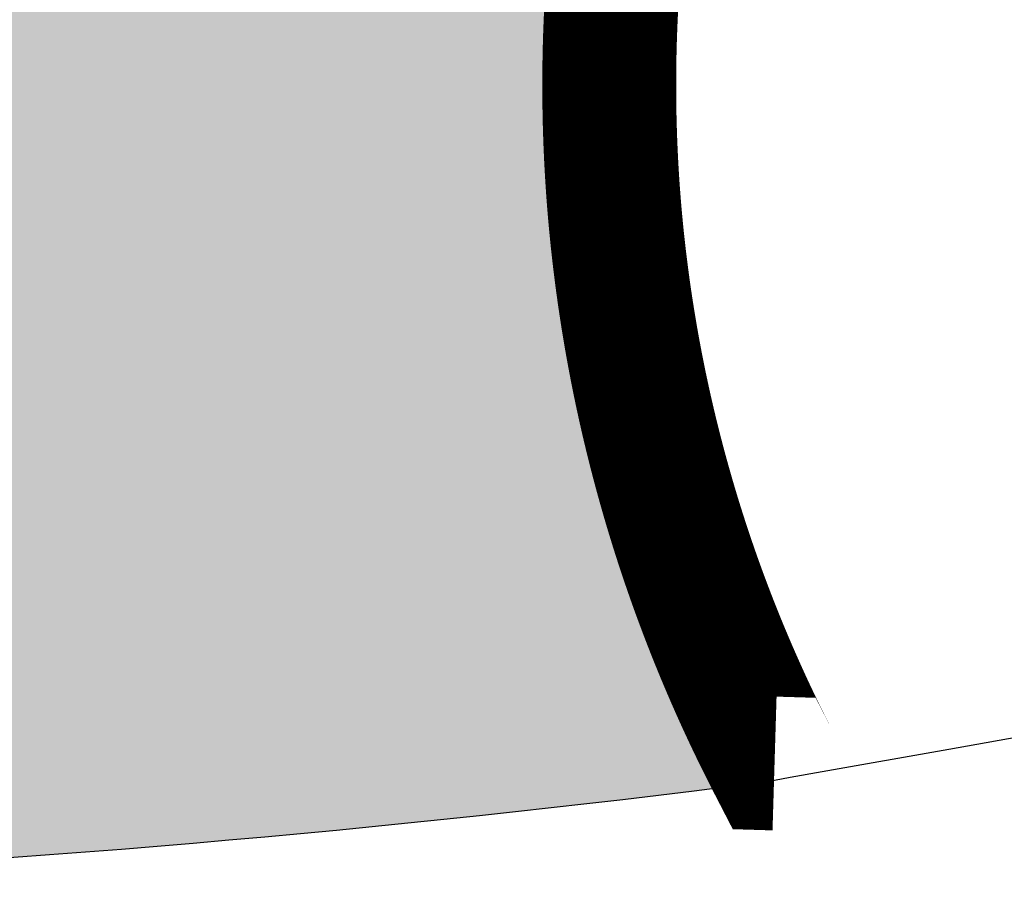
# Model space of a CAD drawing. Header units: feet. Extents: x 1609737 to 1611449, y 574802 to 575794.
# Tile 55 of 256: x 1610305.7 to 1610313.05, y 575045.89 to 575052.44. Entities that reach past the tile are written whole.
import ezdxf

# ---------------------------------------------------------------- set-up
doc = ezdxf.new("R2010")
doc.units = ezdxf.units.FT
doc.header["$MEASUREMENT"] = 0
for name, color, linetype in [('C-GROUTED-BLDR-HTCH-SINGLE', 79, 'Continuous'), ('C-THICKENED EDGE', 3, 'Continuous'), ('C-VOID FILLED RIPRAP', 23, 'Continuous')]:
    doc.layers.add(name, color=color, linetype=linetype)

msp = doc.modelspace()

# ---------------------------------------------------------------- hatches: boundary and pattern name
at = {"layer": 'C-GROUTED-BLDR-HTCH-SINGLE'}
h = msp.add_hatch(color=256, dxfattribs=at)
h.dxf.hatch_style = 1
edge = h.paths.add_edge_path()
edge.add_arc((1610316.381416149, 575074.7089830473), 23.37047450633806, 93.16217020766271, 111.87256529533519, ccw=False)
edge.add_arc((1610315.832433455, 574913.6122022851), 184.4331567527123, 85.39845757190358, 90.229945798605, ccw=False)
edge.add_line((1610330.628723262, 575097.4508791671), (1610331.589420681, 575096.0058023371))
edge.add_arc((1610329.73445033, 575094.818893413), 2.202196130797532, -34.10861566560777, 32.61328029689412, ccw=False)
edge.add_line((1610331.557815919, 575093.5839821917), (1610330.130892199, 575093.3956249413))
edge.add_line((1610330.130892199, 575093.3956249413), (1610327.538104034, 575093.0140339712))
edge.add_arc((1610353.769906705, 574938.1355374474), 157.0842326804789, 99.61297061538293, 104.3287267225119)
edge.add_arc((1610318.703709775, 575074.2705784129), 16.50820328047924, 103.3430100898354, 123.1728165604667)
edge.add_arc((1610297.059208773, 575085.9405079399), 12.79335554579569, -15.56353181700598, 9.664963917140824, ccw=False)
edge.add_arc((1610325.683688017, 575077.9680457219), 16.92063048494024, 164.4364681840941, 210.9882226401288)
edge.add_arc((1610300.754409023, 575062.9959972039), 12.15910795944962, -28.825794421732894, 30.98822264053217, ccw=False)
edge.add_arc((1610321.085541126, 575051.8069404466), 11.04757046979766, 151.174205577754, 207.3019100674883)
edge.add_arc((1610298.440657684, 575146.1925138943), 100.2767645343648, 257.7148752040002, 277.34975181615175, ccw=False)
edge.add_line((1610277.104096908, 575048.2120021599), (1610285.343801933, 575074.6300769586))
edge.add_arc((1610291.439735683, 575075.2288323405), 6.125268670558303, 141.7102701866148, 185.6097175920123, ccw=False)
edge.add_arc((1610278.479811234, 575084.8156880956), 9.99999999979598, 324.6098917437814, 343.2135960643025)
edge.add_arc((1610289.633561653, 575117.3051751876), 35.41279219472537, 265.115733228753, 267.4430163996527, ccw=False)
edge.add_arc((1610297.938967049, 575146.5980482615), 65.56182885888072, 224.5964999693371, 260.05689855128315, ccw=False)
edge.add_arc((1610198.470527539, 575061.0641788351), 65.92852349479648, 36.81035636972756, 38.7497064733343)
edge.add_line((1610249.887371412, 575102.3301257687), (1610248.788713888, 575103.6562827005))
edge.add_arc((1610246.109535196, 575101.7983129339), 3.260375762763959, 34.74072106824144, 103.0919639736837)
edge.add_arc((1610245.10869897, 575108.5883866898), 3.623948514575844, 203.5718451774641, 274.1508850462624, ccw=False)
edge.add_line((1610241.787135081, 575107.1391744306), (1610242.012565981, 575108.1134335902))
edge.add_line((1610242.012565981, 575108.1134335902), (1610236.159054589, 575109.4598738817))
edge.add_line((1610236.159054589, 575109.4598738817), (1610236.170780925, 575109.4671253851))
edge.add_line((1610236.170780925, 575109.4671253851), (1610236.172768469, 575109.4640058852))
edge.add_line((1610236.172768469, 575109.4640058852), (1610235.538605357, 575110.4593409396))
edge.add_line((1610235.538605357, 575110.4593409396), (1610233.521376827, 575113.6880918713))
edge.add_line((1610233.521376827, 575113.6880918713), (1610231.506340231, 575116.9182112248))
edge.add_line((1610231.506340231, 575116.9182112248), (1610230.883699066, 575117.916309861))
edge.add_line((1610230.883699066, 575117.916309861), (1610232.251349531, 575123.6821908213))
edge.add_arc((1610232.103873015, 575125.3243222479), 1.648740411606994, 275.1318511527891, 345.5369916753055)
edge.add_arc((1610236.268058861, 575123.8182373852), 2.791157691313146, 109.5743367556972, 156.9172025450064, ccw=False)
edge.add_arc((1610233.472801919, 575131.5478413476), 5.428406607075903, 290.0394540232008, 317.0243335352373)
edge.add_arc((1610239.42741735, 575126.6198867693), 2.332128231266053, 98.17647146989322, 148.2419603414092, ccw=False)
edge.add_arc((1610239.016144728, 575131.2499733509), 2.323028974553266, 271.9634514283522, 331.6953074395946)
edge.add_line((1610241.061428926, 575130.148485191), (1610248.536678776, 575117.1141299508))
edge.add_line((1610248.536678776, 575117.1141299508), (1610257.01672343, 575107.3576493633))
edge.add_line((1610257.01672343, 575107.3576493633), (1610269.389732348, 575099.2754526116))
edge.add_line((1610269.389732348, 575099.2754526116), (1610276.143500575, 575095.9704919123))
edge.add_line((1610276.143500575, 575095.9704919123), (1610287.83348331, 575093.0855391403))
edge.add_arc((1610292.946841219, 575123.8192557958), 31.15618347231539, 260.5538732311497, 293.5222095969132)
edge.add_arc((1610294.089428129, 575089.2385815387), 12.79335554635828, 28.03659799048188, 28.036950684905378, ccw=False)
edge.add_line((1610305.381451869, 575095.2519122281), (1610307.674898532, 575096.3971279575))

# ---------------------------------------------------------------- linework, layer by layer
msp.add_lwpolyline([(1610287.83348331, 575093.0855391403, 0.1448520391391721), (1610305.381414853, 575095.251981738, -1.538919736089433e-06), (1610305.381451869, 575095.2519122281), (1610307.674898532, 575096.3971279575, -0.08182136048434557), (1610315.092247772, 575098.043873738, -0.02108446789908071), (1610330.628723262, 575097.4508791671), (1610331.589420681, 575096.0058023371, -0.2996429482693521), (1610331.557815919, 575093.5839821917), (1610330.130892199, 575093.3956249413), (1610327.538104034, 575093.0140339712, 0.02057927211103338), (1610314.893943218, 575090.3331577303, 0.08674041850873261), (1610309.670979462, 575088.0883408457, -0.1105268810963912), (1610309.383477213, 575082.5079646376, 0.2059606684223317), (1610311.178085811, 575069.2562582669, -0.2670796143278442), (1610311.406878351, 575057.1335059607, 0.2499199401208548), (1610311.26864855, 575046.7396499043, -0.08588354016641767), (1610277.104096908, 575048.2120021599)], format="xyb", dxfattribs=at)
at = {"layer": 'C-THICKENED EDGE', "const_width": 1, "flags": 128}
msp.add_lwpolyline([(1610311.334781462, 575046.8780161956), (1610311.331831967, 575046.8781051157), (1610311.329765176, 575046.8821088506), (1610311.325635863, 575046.8901200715), (1610311.321512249, 575046.8981362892), (1610311.317394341, 575046.9061574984), (1610311.313282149, 575046.9141836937), (1610311.309175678, 575046.9222148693), (1610311.305074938, 575046.9302510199), (1610311.300979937, 575046.9382921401), (1610311.296890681, 575046.9463382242), (1610311.29280718, 575046.9543892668), (1610311.288729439, 575046.9624452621), (1610311.284657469, 575046.9705062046), (1610311.280591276, 575046.9785720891), (1610311.276530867, 575046.9866429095), (1610311.272476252, 575046.9947186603), (1610311.268427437, 575047.0027993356), (1610311.264384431, 575047.0108849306), (1610311.260347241, 575047.0189754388), (1610311.256315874, 575047.0270708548), (1610311.25229034, 575047.0351711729), (1610311.248270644, 575047.0432763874), (1610311.244256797, 575047.0513864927), (1610311.240248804, 575047.0595014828), (1610311.236246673, 575047.067621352), (1610311.232250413, 575047.0757460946), (1610311.228260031, 575047.0838757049), (1610311.224275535, 575047.0920101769), (1610311.220296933, 575047.100149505), (1610311.216324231, 575047.1082936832), (1610311.212357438, 575047.1164427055), (1610311.208396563, 575047.1245965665), (1610311.204441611, 575047.13275526), (1610311.200492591, 575047.1409187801), (1610311.196549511, 575047.149087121), (1610311.192612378, 575047.1572602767), (1610311.1886812, 575047.1654382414), (1610311.184755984, 575047.1736210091), (1610311.180836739, 575047.1818085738), (1610311.176923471, 575047.1900009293), (1610311.173016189, 575047.1981980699), (1610311.169114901, 575047.2063999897), (1610311.165219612, 575047.2146066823), (1610311.161330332, 575047.2228181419), (1610311.157447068, 575047.2310343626), (1610311.153569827, 575047.2392553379), (1610311.149698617, 575047.2474810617), (1610311.145833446, 575047.2557115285), (1610311.141974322, 575047.2639467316), (1610311.138121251, 575047.2721866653), (1610311.134274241, 575047.280431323), (1610311.1304333, 575047.288680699), (1610311.126598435, 575047.2969347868), (1610311.122769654, 575047.3051935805), (1610311.118946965, 575047.3134570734), (1610311.115130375, 575047.32172526), (1610311.111319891, 575047.3299981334), (1610311.107515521, 575047.3382756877), (1610311.103717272, 575047.3465579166), (1610311.099925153, 575047.3548448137), (1610311.09613917, 575047.3631363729), (1610311.092359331, 575047.3714325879), (1610311.088585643, 575047.379733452), (1610311.084818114, 575047.3880389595), (1610311.081056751, 575047.3963491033), (1610311.077301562, 575047.4046638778), (1610311.073552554, 575047.4129832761), (1610311.069809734, 575047.4213072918), (1610311.066073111, 575047.4296359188), (1610311.062342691, 575047.4379691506), (1610311.058618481, 575047.4463069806), (1610311.05490049, 575047.4546494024), (1610311.051188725, 575047.4629964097), (1610311.047483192, 575047.4713479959), (1610311.0437839, 575047.4797041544), (1610311.040090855, 575047.488064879), (1610311.036404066, 575047.4964301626), (1610311.032723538, 575047.5047999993), (1610311.029049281, 575047.5131743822), (1610311.0253813, 575047.5215533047), (1610311.021719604, 575047.5299367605), (1610311.0180642, 575047.5383247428), (1610311.014415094, 575047.5467172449), (1610311.010772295, 575047.5551142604), (1610311.007135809, 575047.5635157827), (1610311.003505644, 575047.5719218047), (1610310.999881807, 575047.5803323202), (1610310.996264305, 575047.5887473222), (1610310.992653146, 575047.5971668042), (1610310.989048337, 575047.6055907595), (1610310.985449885, 575047.6140191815), (1610310.981857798, 575047.6224520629), (1610310.978272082, 575047.6308893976), (1610310.974692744, 575047.6393311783), (1610310.971119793, 575047.6477773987), (1610310.967553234, 575047.6562280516), (1610310.963993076, 575047.6646831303), (1610310.960439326, 575047.6731426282), (1610310.95689199, 575047.681606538), (1610310.953351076, 575047.6900748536), (1610310.949816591, 575047.6985475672), (1610310.946288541, 575047.7070246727), (1610310.942766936, 575047.7155061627), (1610310.93925178, 575047.7239920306), (1610310.935743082, 575047.732482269), (1610310.932240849, 575047.7409768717), (1610310.928745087, 575047.7494758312), (1610310.925255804, 575047.7579791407), (1610310.921773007, 575047.7664867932), (1610310.918296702, 575047.7749987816), (1610310.914826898, 575047.7835150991), (1610310.911363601, 575047.7920357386), (1610310.907906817, 575047.8005606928), (1610310.904456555, 575047.809089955), (1610310.90101282, 575047.8176235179), (1610310.897575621, 575047.8261613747), (1610310.894144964, 575047.834703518), (1610310.890720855, 575047.8432499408), (1610310.887303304, 575047.8518006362), (1610310.883892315, 575047.8603555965), (1610310.880487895, 575047.8689148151), (1610310.877090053, 575047.8774782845), (1610310.873698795, 575047.8860459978), (1610310.870314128, 575047.8946179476), (1610310.866936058, 575047.9031941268), (1610310.863564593, 575047.9117745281), (1610310.860199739, 575047.9203591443), (1610310.856841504, 575047.9289479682), (1610310.853489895, 575047.9375409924), (1610310.850144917, 575047.9461382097), (1610310.846806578, 575047.9547396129), (1610310.843474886, 575047.9633451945), (1610310.840149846, 575047.9719549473), (1610310.836831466, 575047.980568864), (1610310.833519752, 575047.9891869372), (1610310.830214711, 575047.9978091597), (1610310.826916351, 575048.0064355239), (1610310.823624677, 575048.0150660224), (1610310.820339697, 575048.0237006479), (1610310.817061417, 575048.0323393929), (1610310.813789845, 575048.0409822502), (1610310.810524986, 575048.0496292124), (1610310.807266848, 575048.0582802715), (1610310.804015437, 575048.0669354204), (1610310.800770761, 575048.0755946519), (1610310.797532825, 575048.084257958), (1610310.794301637, 575048.0929253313), (1610310.791077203, 575048.1015967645), (1610310.78785953, 575048.1102722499), (1610310.784648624, 575048.11895178), (1610310.781444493, 575048.1276353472), (1610310.778247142, 575048.136322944), (1610310.775056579, 575048.1450145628), (1610310.771872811, 575048.1537101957), (1610310.768695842, 575048.1624098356), (1610310.765525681, 575048.1711134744), (1610310.762362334, 575048.1798211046), (1610310.759205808, 575048.1885327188), (1610310.756056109, 575048.1972483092), (1610310.752913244, 575048.2059678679), (1610310.749777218, 575048.2146913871), (1610310.746648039, 575048.2234188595), (1610310.743525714, 575048.2321502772), (1610310.740410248, 575048.2408856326), (1610310.737301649, 575048.2496249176), (1610310.734199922, 575048.2583681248), (1610310.731105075, 575048.2671152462), (1610310.728017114, 575048.275866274), (1610310.724936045, 575048.2846212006), (1610310.721861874, 575048.2933800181), (1610310.718794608, 575048.3021427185), (1610310.715734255, 575048.310909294), (1610310.712680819, 575048.319679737), (1610310.709634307, 575048.3284540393), (1610310.706594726, 575048.3372321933), (1610310.703562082, 575048.3460141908), (1610310.700536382, 575048.3548000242), (1610310.697517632, 575048.3635896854), (1610310.694505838, 575048.3723831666), (1610310.691501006, 575048.3811804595), (1610310.688503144, 575048.3899815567), (1610310.685512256, 575048.3987864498), (1610310.68252835, 575048.4075951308), (1610310.679551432, 575048.416407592), (1610310.676581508, 575048.4252238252), (1610310.673618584, 575048.4340438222), (1610310.670662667, 575048.4428675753), (1610310.667713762, 575048.4516950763), (1610310.664771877, 575048.460526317), (1610310.661837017, 575048.4693612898), (1610310.658909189, 575048.4781999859), (1610310.655988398, 575048.4870423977), (1610310.653074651, 575048.4958885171), (1610310.650167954, 575048.5047383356), (1610310.647268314, 575048.5135918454), (1610310.644375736, 575048.5224490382), (1610310.641490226, 575048.5313099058), (1610310.638611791, 575048.5401744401), (1610310.635740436, 575048.5490426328), (1610310.632876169, 575048.557914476), (1610310.630018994, 575048.5667899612), (1610310.627168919, 575048.5756690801), (1610310.624325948, 575048.5845518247), (1610310.621490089, 575048.5934381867), (1610310.618661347, 575048.6023281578), (1610310.615839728, 575048.6112217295), (1610310.613025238, 575048.6201188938), (1610310.610217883, 575048.6290196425), (1610310.60741767, 575048.6379239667), (1610310.604624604, 575048.6468318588), (1610310.601838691, 575048.65574331), (1610310.599059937, 575048.664658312), (1610310.596288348, 575048.6735768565), (1610310.593523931, 575048.6824989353), (1610310.590766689, 575048.6914245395), (1610310.588016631, 575048.7003536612), (1610310.585273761, 575048.7092862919), (1610310.582538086, 575048.7182224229), (1610310.579809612, 575048.7271620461), (1610310.577088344, 575048.7361051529), (1610310.574374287, 575048.7450517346), (1610310.571667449, 575048.7540017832), (1610310.568967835, 575048.7629552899), (1610310.566275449, 575048.7719122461), (1610310.5635903, 575048.7808726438), (1610310.560912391, 575048.7898364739), (1610310.55824173, 575048.7988037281), (1610310.555578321, 575048.8077743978), (1610310.55292217, 575048.8167484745), (1610310.550273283, 575048.8257259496), (1610310.547631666, 575048.8347068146), (1610310.544997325, 575048.843691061), (1610310.542370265, 575048.8526786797), (1610310.539750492, 575048.8616696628), (1610310.537138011, 575048.870664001), (1610310.534532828, 575048.879661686), (1610310.53193495, 575048.8886627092), (1610310.52934438, 575048.8976670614), (1610310.526761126, 575048.9066747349), (1610310.524185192, 575048.9156857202), (1610310.521616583, 575048.9247000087), (1610310.519055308, 575048.9337175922), (1610310.516501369, 575048.9427384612), (1610310.513954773, 575048.9517626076), (1610310.511415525, 575048.9607900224), (1610310.508883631, 575048.9698206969), (1610310.506359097, 575048.9788546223), (1610310.503841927, 575048.9878917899), (1610310.501332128, 575048.9969321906), (1610310.498829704, 575049.0059758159), (1610310.496334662, 575049.0150226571), (1610310.493847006, 575049.024072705), (1610310.491366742, 575049.033125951), (1610310.488893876, 575049.0421823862), (1610310.486428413, 575049.0512420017), (1610310.483970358, 575049.0603047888), (1610310.481519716, 575049.0693707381), (1610310.479076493, 575049.0784398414), (1610310.476640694, 575049.0875120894), (1610310.474212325, 575049.0965874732), (1610310.471791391, 575049.1056659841), (1610310.469377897, 575049.1147476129), (1610310.466971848, 575049.1238323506), (1610310.464573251, 575049.1329201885), (1610310.462182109, 575049.1420111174), (1610310.459798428, 575049.1511051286), (1610310.457422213, 575049.1602022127), (1610310.45505347, 575049.1693023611), (1610310.452692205, 575049.1784055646), (1610310.450338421, 575049.1875118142), (1610310.447992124, 575049.1966211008), (1610310.445653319, 575049.2057334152), (1610310.443322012, 575049.2148487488), (1610310.440998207, 575049.2239670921), (1610310.43868191, 575049.2330884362), (1610310.436373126, 575049.2422127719), (1610310.43407186, 575049.2513400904), (1610310.431778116, 575049.260470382), (1610310.4294919, 575049.2696036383), (1610310.427213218, 575049.2787398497), (1610310.424942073, 575049.2878790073), (1610310.422678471, 575049.2970211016), (1610310.420422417, 575049.3061661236), (1610310.418173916, 575049.3153140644), (1610310.415932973, 575049.3244649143), (1610310.413699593, 575049.3336186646), (1610310.411473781, 575049.3427753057), (1610310.409255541, 575049.3519348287), (1610310.407044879, 575049.361097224), (1610310.4048418, 575049.3702624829), (1610310.402646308, 575049.3794305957), (1610310.400458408, 575049.3886015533), (1610310.398278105, 575049.3977753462), (1610310.396105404, 575049.4069519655), (1610310.39394031, 575049.4161314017), (1610310.391782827, 575049.4253136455), (1610310.389632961, 575049.4344986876), (1610310.387490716, 575049.4436865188), (1610310.385356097, 575049.4528771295), (1610310.383229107, 575049.4620705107), (1610310.381109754, 575049.4712666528), (1610310.37899804, 575049.4804655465), (1610310.376893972, 575049.4896671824), (1610310.374797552, 575049.4988715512), (1610310.372708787, 575049.5080786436), (1610310.37062768, 575049.51728845), (1610310.368554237, 575049.5265009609), (1610310.366488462, 575049.5357161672), (1610310.364430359, 575049.5449340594), (1610310.362379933, 575049.5541546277), (1610310.360337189, 575049.563377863), (1610310.358302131, 575049.5726037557), (1610310.356274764, 575049.5818322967), (1610310.354255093, 575049.5910634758), (1610310.352243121, 575049.6002972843), (1610310.350238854, 575049.6095337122), (1610310.348242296, 575049.61877275), (1610310.34625345, 575049.6280143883), (1610310.344272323, 575049.6372586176), (1610310.342298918, 575049.6465054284), (1610310.340333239, 575049.6557548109), (1610310.338375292, 575049.665006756), (1610310.336425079, 575049.6742612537), (1610310.334482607, 575049.6835182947), (1610310.332547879, 575049.6927778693), (1610310.330620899, 575049.7020399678), (1610310.328701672, 575049.7113045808), (1610310.326790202, 575049.7205716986), (1610310.324886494, 575049.7298413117), (1610310.322990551, 575049.7391134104), (1610310.321102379, 575049.7483879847), (1610310.31922198, 575049.7576650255), (1610310.31734936, 575049.766944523), (1610310.315484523, 575049.7762264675), (1610310.313627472, 575049.785510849), (1610310.311778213, 575049.7947976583), (1610310.309936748, 575049.8040868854), (1610310.308103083, 575049.8133785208), (1610310.306277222, 575049.8226725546), (1610310.304459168, 575049.8319689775), (1610310.302648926, 575049.841267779), (1610310.3008465, 575049.8505689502), (1610310.299051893, 575049.8598724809), (1610310.297265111, 575049.8691783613), (1610310.295486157, 575049.8784865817), (1610310.293715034, 575049.8877971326), (1610310.291951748, 575049.8971100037), (1610310.290196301, 575049.9064251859), (1610310.2884487, 575049.9157426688), (1610310.286708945, 575049.9250624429), (1610310.284977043, 575049.9343844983), (1610310.283252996, 575049.9437088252), (1610310.281536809, 575049.9530354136), (1610310.279828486, 575049.9623642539), (1610310.27812803, 575049.9716953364), (1610310.276435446, 575049.9810286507), (1610310.274750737, 575049.9903641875), (1610310.273073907, 575049.9997019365), (1610310.27140496, 575050.0090418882), (1610310.2697439, 575050.0183840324), (1610310.26809073, 575050.0277283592), (1610310.266445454, 575050.037074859), (1610310.264808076, 575050.0464235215), (1610310.2631786, 575050.0557743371), (1610310.26155703, 575050.0651272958), (1610310.259943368, 575050.0744823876), (1610310.25833762, 575050.0838396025), (1610310.256739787, 575050.0931989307), (1610310.255149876, 575050.1025603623), (1610310.253567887, 575050.111923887), (1610310.251993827, 575050.1212894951), (1610310.250427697, 575050.1306571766), (1610310.248869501, 575050.1400269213), (1610310.247319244, 575050.1493987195), (1610310.245776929, 575050.158772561), (1610310.244242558, 575050.1681484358), (1610310.242716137, 575050.1775263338), (1610310.241197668, 575050.1869062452), (1610310.239687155, 575050.1962881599), (1610310.2381846, 575050.2056720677), (1610310.236690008, 575050.2150579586), (1610310.235203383, 575050.2244458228), (1610310.233724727, 575050.2338356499), (1610310.232254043, 575050.2432274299), (1610310.230791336, 575050.2526211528), (1610310.229336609, 575050.2620168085), (1610310.227889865, 575050.2714143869), (1610310.226451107, 575050.2808138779), (1610310.225020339, 575050.2902152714), (1610310.223597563, 575050.2996185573), (1610310.222182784, 575050.3090237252), (1610310.220776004, 575050.3184307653), (1610310.219377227, 575050.3278396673), (1610310.217986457, 575050.3372504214), (1610310.216603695, 575050.346663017), (1610310.215228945, 575050.3560774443), (1610310.213862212, 575050.3654936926), (1610310.212503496, 575050.3749117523), (1610310.211152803, 575050.3843316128), (1610310.209810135, 575050.3937532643), (1610310.208475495, 575050.4031766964), (1610310.207148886, 575050.4126018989), (1610310.205830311, 575050.4220288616), (1610310.204519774, 575050.4314575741), (1610310.203217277, 575050.4408880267), (1610310.201922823, 575050.4503202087), (1610310.200636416, 575050.45975411), (1610310.199358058, 575050.4691897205), (1610310.198087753, 575050.4786270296), (1610310.196825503, 575050.4880660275), (1610310.195571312, 575050.4975067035), (1610310.194325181, 575050.5069490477), (1610310.193087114, 575050.5163930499), (1610310.191857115, 575050.5258386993), (1610310.190635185, 575050.535285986), (1610310.189421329, 575050.5447348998), (1610310.188215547, 575050.55418543), (1610310.187017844, 575050.5636375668), (1610310.185828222, 575050.5730912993), (1610310.184646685, 575050.5825466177), (1610310.183473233, 575050.5920035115), (1610310.182307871, 575050.6014619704), (1610310.181150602, 575050.6109219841), (1610310.180001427, 575050.6203835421), (1610310.17886035, 575050.6298466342), (1610310.177727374, 575050.63931125), (1610310.1766025, 575050.6487773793), (1610310.175485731, 575050.6582450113), (1610310.174377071, 575050.6677141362), (1610310.173276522, 575050.6771847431), (1610310.172184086, 575050.6866568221), (1610310.171099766, 575050.6961303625), (1610310.170023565, 575050.7056053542), (1610310.168955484, 575050.7150817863), (1610310.167895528, 575050.7245596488), (1610310.166843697, 575050.7340389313), (1610310.165799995, 575050.7435196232), (1610310.164764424, 575050.7530017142), (1610310.163736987, 575050.7624851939), (1610310.162717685, 575050.7719700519), (1610310.161706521, 575050.7814562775), (1610310.160703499, 575050.7909438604), (1610310.15970862, 575050.8004327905), (1610310.158721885, 575050.8099230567), (1610310.157743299, 575050.8194146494), (1610310.156772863, 575050.8289075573), (1610310.155810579, 575050.8384017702), (1610310.15485645, 575050.8478972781), (1610310.153910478, 575050.8573940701), (1610310.152972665, 575050.8668921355), (1610310.152043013, 575050.8763914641), (1610310.151121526, 575050.8858920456), (1610310.150208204, 575050.8953938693), (1610310.14930305, 575050.9048969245), (1610310.148406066, 575050.9144012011), (1610310.147517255, 575050.9239066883), (1610310.146636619, 575050.9334133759), (1610310.145764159, 575050.942921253), (1610310.144899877, 575050.9524303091), (1610310.144043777, 575050.9619405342), (1610310.143195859, 575050.971451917), (1610310.142356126, 575050.9809644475), (1610310.14152458, 575050.9904781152), (1610310.140701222, 575050.9999929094), (1610310.139886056, 575051.0095088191), (1610310.139079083, 575051.0190258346), (1610310.138280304, 575051.0285439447), (1610310.137489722, 575051.0380631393), (1610310.136707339, 575051.0475834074), (1610310.135933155, 575051.0571047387), (1610310.135167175, 575051.0666271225), (1610310.134409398, 575051.0761505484), (1610310.133659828, 575051.0856750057), (1610310.132918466, 575051.0952004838), (1610310.132185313, 575051.104726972), (1610310.131460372, 575051.11425446), (1610310.130743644, 575051.1237829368), (1610310.130035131, 575051.1333123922), (1610310.129334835, 575051.1428428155), (1610310.128642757, 575051.1523741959), (1610310.127958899, 575051.1619065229), (1610310.127283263, 575051.171439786), (1610310.126615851, 575051.1809739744), (1610310.125956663, 575051.1905090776), (1610310.125305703, 575051.2000450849), (1610310.12466297, 575051.2095819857), (1610310.124028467, 575051.2191197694), (1610310.123402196, 575051.2286584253), (1610310.122784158, 575051.2381979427), (1610310.122174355, 575051.2477383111), (1610310.121572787, 575051.2572795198), (1610310.120979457, 575051.2668215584), (1610310.120394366, 575051.2763644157), (1610310.119817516, 575051.2859080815), (1610310.119248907, 575051.2954525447), (1610310.118688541, 575051.3049977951), (1610310.118136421, 575051.3145438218), (1610310.117592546, 575051.3240906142), (1610310.117056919, 575051.3336381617), (1610310.116529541, 575051.3431864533), (1610310.116010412, 575051.3527354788), (1610310.115499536, 575051.3622852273), (1610310.114996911, 575051.3718356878), (1610310.114502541, 575051.38138685), (1610310.114016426, 575051.3909387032), (1610310.113538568, 575051.4004912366), (1610310.113068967, 575051.4100444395), (1610310.112607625, 575051.419598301), (1610310.112154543, 575051.4291528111), (1610310.111709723, 575051.4387079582), (1610310.111273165, 575051.4482637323), (1610310.11084487, 575051.4578201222), (1610310.110424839, 575051.4673771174), (1610310.110013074, 575051.4769347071), (1610310.109609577, 575051.4864928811), (1610310.109214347, 575051.4960516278), (1610310.108827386, 575051.505610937), (1610310.108448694, 575051.515170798), (1610310.108078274, 575051.5247312), (1610310.107716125, 575051.5342921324), (1610310.107362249, 575051.543853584), (1610310.107016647, 575051.5534155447), (1610310.106679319, 575051.5629780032), (1610310.106350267, 575051.5725409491), (1610310.106029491, 575051.5821043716), (1610310.105716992, 575051.5916682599), (1610310.105412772, 575051.6012326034), (1610310.10511683, 575051.6107973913), (1610310.104829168, 575051.6203626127), (1610310.104549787, 575051.629928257), (1610310.104278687, 575051.6394943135), (1610310.104015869, 575051.6490607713), (1610310.103761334, 575051.6586276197), (1610310.103515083, 575051.668194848), (1610310.103277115, 575051.6777624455), (1610310.103047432, 575051.6873304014), (1610310.102826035, 575051.6968987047), (1610310.102612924, 575051.706467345), (1610310.1024081, 575051.7160363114), (1610310.102211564, 575051.7256055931), (1610310.102023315, 575051.7351751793), (1610310.101843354, 575051.7447450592), (1610310.101671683, 575051.7543152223), (1610310.101508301, 575051.7638856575), (1610310.10135321, 575051.7734563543), (1610310.101206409, 575051.7830273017), (1610310.101067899, 575051.7925984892), (1610310.100937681, 575051.8021699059), (1610310.100815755, 575051.8117415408), (1610310.100702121, 575051.8213133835), (1610310.10059678, 575051.830885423), (1610310.100499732, 575051.8404576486), (1610310.100410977, 575051.8500300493), (1610310.100330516, 575051.8596026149), (1610310.10025835, 575051.869175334), (1610310.100194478, 575051.8787481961), (1610310.100138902, 575051.8883211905), (1610310.100091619, 575051.8978943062), (1610310.100052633, 575051.9074675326), (1610310.100021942, 575051.9170408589), (1610310.099999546, 575051.926614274), (1610310.099985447, 575051.9361877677), (1610310.099979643, 575051.9457613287), (1610310.099982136, 575051.9553349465), (1610310.099992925, 575051.9649086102), (1610310.100012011, 575051.9744823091), (1610310.100039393, 575051.9840560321), (1610310.100075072, 575051.9936297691), (1610310.100119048, 575052.0032035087), (1610310.10017132, 575052.0127772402), (1610310.10023189, 575052.0223509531), (1610310.100300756, 575052.0319246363), (1610310.100377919, 575052.0414982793), (1610310.100463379, 575052.0510718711), (1610310.100557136, 575052.060645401), (1610310.100659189, 575052.070218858), (1610310.100769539, 575052.0797922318), (1610310.100888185, 575052.0893655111), (1610310.101015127, 575052.0989386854), (1610310.101150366, 575052.108511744), (1610310.101293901, 575052.1180846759), (1610310.101445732, 575052.1276574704), (1610310.101605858, 575052.1372301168), (1610310.101774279, 575052.1468026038), (1610310.101950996, 575052.1563749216), (1610310.102136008, 575052.1659470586), (1610310.102329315, 575052.1755190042), (1610310.102530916, 575052.1850907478), (1610310.102740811, 575052.1946622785), (1610310.102959, 575052.2042335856), (1610310.103185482, 575052.2138046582), (1610310.103420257, 575052.2233754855), (1610310.103663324, 575052.2329460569), (1610310.103914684, 575052.2425163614), (1610310.104174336, 575052.2520863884), (1610310.104442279, 575052.2616561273), (1610310.104718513, 575052.2712255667), (1610310.105003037, 575052.2807946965), (1610310.105295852, 575052.2903635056), (1610310.105596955, 575052.2999319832), (1610310.105906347, 575052.3095001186), (1610310.106224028, 575052.3190679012), (1610310.106549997, 575052.32863532), (1610310.106884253, 575052.3382023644), (1610310.107226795, 575052.3477690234), (1610310.107577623, 575052.3573352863), (1610310.107936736, 575052.3669011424), (1610310.108304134, 575052.3764665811), (1610310.108679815, 575052.3860315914), (1610310.10906378, 575052.3955961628), (1610310.109456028, 575052.4051602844), (1610310.109856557, 575052.4147239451), (1610310.110265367, 575052.4242871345), (1610310.110682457, 575052.4338498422), (1610310.111107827, 575052.4434120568), (1610310.111541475, 575052.4529737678), (1610310.111983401, 575052.4625349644), (1610310.112433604, 575052.4720956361), (1610310.112892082, 575052.4816557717), (1610310.113358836, 575052.491215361), (1610310.113833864, 575052.5007743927), (1610310.114317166, 575052.5103328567), (1610310.11480874, 575052.5198907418), (1610310.115308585, 575052.5294480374), (1610310.115816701, 575052.5390047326), (1610310.116333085, 575052.548560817), (1610310.116857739, 575052.5581162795), (1610310.117390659, 575052.5676711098), (1610310.117931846, 575052.5772252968), (1610310.118481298, 575052.5867788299), (1610310.119039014, 575052.5963316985), (1610310.119604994, 575052.6058838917), (1610310.120179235, 575052.6154353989), (1610310.120761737, 575052.6249862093), (1610310.121352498, 575052.6345363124), (1610310.121951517, 575052.6440856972), (1610310.122558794, 575052.6536343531), (1610310.123174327, 575052.6631822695), (1610310.123798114, 575052.6727294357), (1610310.124430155, 575052.6822758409), (1610310.125070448, 575052.6918214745), (1610310.125718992, 575052.7013663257), (1610310.126375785, 575052.7109103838), (1610310.127040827, 575052.7204536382), (1610310.127714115, 575052.7299960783), (1610310.128395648, 575052.7395376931), (1610310.129085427, 575052.7490784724), (1610310.129783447, 575052.758618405), (1610310.130489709, 575052.7681574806), (1610310.13120421, 575052.7776956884), (1610310.13192695, 575052.787233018), (1610310.132657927, 575052.7967694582), (1610310.133397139, 575052.8063049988), (1610310.134144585, 575052.8158396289), (1610310.134900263, 575052.8253733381), (1610310.135664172, 575052.8349061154), (1610310.13643631, 575052.8444379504), (1610310.137216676, 575052.8539688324), (1610310.138005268, 575052.8634987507), (1610310.138802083, 575052.8730276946), (1610310.139607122, 575052.8825556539), (1610310.140420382, 575052.8920826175), (1610310.141241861, 575052.9016085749), (1610310.142071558, 575052.9111335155), (1610310.14290947, 575052.9206574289), (1610310.143755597, 575052.930180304), (1610310.144609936, 575052.9397021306)], dxfattribs=at)
at = {"layer": 'C-VOID FILLED RIPRAP', "linetype": 'Continuous'}
msp.add_lwpolyline([(1610314.531177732, 575047.3220805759), (1610312.636678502, 575046.9838722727), (1610311.689428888, 575046.8147681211), (1610311.452616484, 575046.7724920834), (1610311.334210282, 575046.7513540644), (1610311.275007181, 575046.740785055), (1610311.271306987, 575046.7401244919), (1610311.26945689, 575046.7397942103), (1610311.268615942, 575046.7397130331), (1610311.268357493, 575046.740213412), (1610311.266290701, 575046.7442171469), (1610311.262161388, 575046.7522283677), (1610311.258037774, 575046.7602445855), (1610311.253919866, 575046.7682657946), (1610311.249807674, 575046.77629199), (1610311.245701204, 575046.7843231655), (1610311.241600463, 575046.7923593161), (1610311.237505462, 575046.8004004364), (1610311.233416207, 575046.8084465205), (1610311.229332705, 575046.816497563), (1610311.225254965, 575046.8245535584), (1610311.221182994, 575046.8326145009), (1610311.217116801, 575046.8406803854), (1610311.213056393, 575046.8487512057), (1610311.209001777, 575046.8568269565), (1610311.204952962, 575046.8649076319), (1610311.200909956, 575046.8729932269), (1610311.196872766, 575046.881083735), (1610311.192841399, 575046.889179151), (1610311.188815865, 575046.8972794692), (1610311.18479617, 575046.9053846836), (1610311.180782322, 575046.9134947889), (1610311.176774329, 575046.921609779), (1610311.172772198, 575046.9297296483), (1610311.168775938, 575046.9378543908), (1610311.164785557, 575046.9459840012), (1610311.16080106, 575046.9541184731), (1610311.156822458, 575046.9622578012), (1610311.152849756, 575046.9704019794), (1610311.148882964, 575046.9785510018), (1610311.144922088, 575046.9867048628), (1610311.140967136, 575046.9948635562), (1610311.137018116, 575047.0030270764), (1610311.133075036, 575047.0111954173), (1610311.129137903, 575047.019368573), (1610311.125206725, 575047.0275465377), (1610311.12128151, 575047.0357293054), (1610311.117362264, 575047.04391687), (1610311.113448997, 575047.0521092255), (1610311.109541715, 575047.0603063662), (1610311.105640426, 575047.0685082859), (1610311.101745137, 575047.0767149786), (1610311.097855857, 575047.0849264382), (1610311.093972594, 575047.0931426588), (1610311.090095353, 575047.1013636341), (1610311.086224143, 575047.109589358), (1610311.082358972, 575047.1178198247), (1610311.078499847, 575047.1260550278), (1610311.074646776, 575047.1342949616), (1610311.070799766, 575047.1425396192), (1610311.066958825, 575047.1507889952), (1610311.063123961, 575047.1590430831), (1610311.05929518, 575047.1673018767), (1610311.05547249, 575047.1755653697), (1610311.0516559, 575047.1838335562), (1610311.047845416, 575047.1921064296), (1610311.044041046, 575047.2003839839), (1610311.040242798, 575047.2086662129), (1610311.036450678, 575047.21695311), (1610311.032664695, 575047.2252446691), (1610311.028884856, 575047.2335408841), (1610311.025111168, 575047.2418417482), (1610311.021343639, 575047.2501472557), (1610311.017582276, 575047.2584573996), (1610311.013827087, 575047.266772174), (1610311.010078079, 575047.2750915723), (1610311.006335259, 575047.2834155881), (1610311.002598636, 575047.2917442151), (1610310.998868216, 575047.3000774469), (1610310.995144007, 575047.3084152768), (1610310.991426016, 575047.3167576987), (1610310.98771425, 575047.325104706), (1610310.984008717, 575047.3334562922), (1610310.980309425, 575047.3418124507), (1610310.976616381, 575047.3501731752), (1610310.972929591, 575047.3585384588), (1610310.969249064, 575047.3669082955), (1610310.965574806, 575047.3752826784), (1610310.961906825, 575047.383661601), (1610310.958245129, 575047.3920450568), (1610310.954589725, 575047.4004330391), (1610310.950940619, 575047.4088255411), (1610310.94729782, 575047.4172225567), (1610310.943661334, 575047.425624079), (1610310.940031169, 575047.4340301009), (1610310.936407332, 575047.4424406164), (1610310.93278983, 575047.4508556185), (1610310.929178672, 575047.4592751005), (1610310.925573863, 575047.4676990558), (1610310.921975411, 575047.4761274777), (1610310.918383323, 575047.4845603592), (1610310.914797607, 575047.4929976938), (1610310.911218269, 575047.5014394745), (1610310.907645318, 575047.509885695), (1610310.904078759, 575047.5183363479), (1610310.900518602, 575047.5267914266), (1610310.896964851, 575047.5352509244), (1610310.893417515, 575047.5437148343), (1610310.889876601, 575047.5521831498), (1610310.886342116, 575047.5606558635), (1610310.882814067, 575047.5691329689), (1610310.879292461, 575047.577614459), (1610310.875777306, 575047.5861003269), (1610310.872268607, 575047.5945905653), (1610310.868766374, 575047.6030851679), (1610310.865270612, 575047.6115841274), (1610310.861781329, 575047.620087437), (1610310.858298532, 575047.6285950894), (1610310.854822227, 575047.6371070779), (1610310.851352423, 575047.6456233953), (1610310.847889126, 575047.6541440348), (1610310.844432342, 575047.662668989), (1610310.84098208, 575047.6711982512), (1610310.837538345, 575047.6797318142), (1610310.834101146, 575047.6882696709), (1610310.830670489, 575047.6968118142), (1610310.827246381, 575047.705358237), (1610310.823828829, 575047.7139089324), (1610310.82041784, 575047.7224638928), (1610310.817013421, 575047.7310231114), (1610310.813615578, 575047.7395865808), (1610310.810224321, 575047.7481542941), (1610310.806839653, 575047.7567262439), (1610310.803461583, 575047.765302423), (1610310.800090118, 575047.7738828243), (1610310.796725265, 575047.7824674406), (1610310.793367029, 575047.7910562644), (1610310.79001542, 575047.7996492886), (1610310.786670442, 575047.8082465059), (1610310.783332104, 575047.8168479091), (1610310.780000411, 575047.8254534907), (1610310.776675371, 575047.8340632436), (1610310.773356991, 575047.8426771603), (1610310.770045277, 575047.8512952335), (1610310.766740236, 575047.8599174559), (1610310.763441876, 575047.8685438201), (1610310.760150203, 575047.8771743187), (1610310.756865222, 575047.8858089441), (1610310.753586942, 575047.8944476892), (1610310.75031537, 575047.9030905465), (1610310.747050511, 575047.9117375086), (1610310.743792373, 575047.9203885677), (1610310.740540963, 575047.9290437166), (1610310.737296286, 575047.9377029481), (1610310.734058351, 575047.9463662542), (1610310.730827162, 575047.9550336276), (1610310.727602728, 575047.9637050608), (1610310.724385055, 575047.9723805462), (1610310.72117415, 575047.9810600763), (1610310.717970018, 575047.9897436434), (1610310.714772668, 575047.9984312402), (1610310.711582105, 575048.007122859), (1610310.708398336, 575048.0158184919), (1610310.705221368, 575048.0245181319), (1610310.702051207, 575048.0332217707), (1610310.69888786, 575048.0419294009), (1610310.695731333, 575048.050641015), (1610310.692581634, 575048.0593566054), (1610310.689438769, 575048.0680761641), (1610310.686302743, 575048.0767996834), (1610310.683173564, 575048.0855271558), (1610310.680051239, 575048.0942585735), (1610310.676935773, 575048.1029939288), (1610310.673827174, 575048.1117332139), (1610310.670725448, 575048.1204764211), (1610310.6676306, 575048.1292235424), (1610310.664542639, 575048.1379745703), (1610310.66146157, 575048.1467294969), (1610310.658387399, 575048.1554883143), (1610310.655320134, 575048.1642510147), (1610310.65225978, 575048.1730175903), (1610310.649206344, 575048.1817880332), (1610310.646159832, 575048.1905623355), (1610310.643120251, 575048.1993404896), (1610310.640087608, 575048.2081224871), (1610310.637061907, 575048.2169083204), (1610310.634043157, 575048.2256979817), (1610310.631031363, 575048.2344914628), (1610310.628026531, 575048.2432887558), (1610310.625028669, 575048.2520898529), (1610310.622037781, 575048.260894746), (1610310.619053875, 575048.2697034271), (1610310.616076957, 575048.2785158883), (1610310.613107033, 575048.2873321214), (1610310.610144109, 575048.2961521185), (1610310.607188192, 575048.3049758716), (1610310.604239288, 575048.3138033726), (1610310.601297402, 575048.3226346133), (1610310.598362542, 575048.331469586), (1610310.595434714, 575048.3403082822), (1610310.592513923, 575048.349150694), (1610310.589600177, 575048.3579968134), (1610310.586693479, 575048.3668466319), (1610310.583793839, 575048.3757001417), (1610310.580901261, 575048.3845573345), (1610310.578015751, 575048.3934182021), (1610310.575137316, 575048.4022827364), (1610310.572265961, 575048.411150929), (1610310.569401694, 575048.4200227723), (1610310.56654452, 575048.4288982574), (1610310.563694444, 575048.4377773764), (1610310.560851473, 575048.446660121), (1610310.558015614, 575048.4555464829), (1610310.555186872, 575048.464436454), (1610310.552365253, 575048.4733300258), (1610310.549550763, 575048.48222719), (1610310.546743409, 575048.4911279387), (1610310.543943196, 575048.500032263), (1610310.541150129, 575048.508940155), (1610310.538364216, 575048.5178516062), (1610310.535585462, 575048.5267666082), (1610310.532813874, 575048.5356851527), (1610310.530049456, 575048.5446072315), (1610310.527292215, 575048.5535328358), (1610310.524542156, 575048.5624619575), (1610310.521799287, 575048.5713945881), (1610310.519063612, 575048.5803307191), (1610310.516335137, 575048.5892703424), (1610310.513613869, 575048.5982134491), (1610310.510899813, 575048.6071600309), (1610310.508192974, 575048.6161100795), (1610310.50549336, 575048.6250635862), (1610310.502800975, 575048.6340205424), (1610310.500115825, 575048.64298094), (1610310.497437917, 575048.6519447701), (1610310.494767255, 575048.6609120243), (1610310.492103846, 575048.669882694), (1610310.489447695, 575048.6788567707), (1610310.486798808, 575048.6878342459), (1610310.484157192, 575048.6968151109), (1610310.481522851, 575048.7057993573), (1610310.47889579, 575048.714786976), (1610310.476276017, 575048.723777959), (1610310.473663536, 575048.7327722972), (1610310.471058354, 575048.7417699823), (1610310.468460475, 575048.7507710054), (1610310.465869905, 575048.7597753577), (1610310.463286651, 575048.7687830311), (1610310.460710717, 575048.7777940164), (1610310.458142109, 575048.786808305), (1610310.455580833, 575048.7958258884), (1610310.453026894, 575048.8048467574), (1610310.450480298, 575048.8138709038), (1610310.44794105, 575048.8228983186), (1610310.445409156, 575048.8319289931), (1610310.442884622, 575048.8409629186), (1610310.440367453, 575048.8500000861), (1610310.437857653, 575048.8590404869), (1610310.43535523, 575048.8680841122), (1610310.432860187, 575048.8771309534), (1610310.430372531, 575048.8861810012), (1610310.427892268, 575048.8952342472), (1610310.425419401, 575048.9042906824), (1610310.422953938, 575048.913350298), (1610310.420495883, 575048.922413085), (1610310.418045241, 575048.9314790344), (1610310.415602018, 575048.9405481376), (1610310.413166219, 575048.9496203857), (1610310.41073785, 575048.9586957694), (1610310.408316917, 575048.9677742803), (1610310.405903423, 575048.9768559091), (1610310.403497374, 575048.9859406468), (1610310.401098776, 575048.9950284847), (1610310.398707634, 575049.0041194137), (1610310.396323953, 575049.0132134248), (1610310.393947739, 575049.022310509), (1610310.391578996, 575049.0314106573), (1610310.38921773, 575049.0405138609), (1610310.386863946, 575049.0496201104), (1610310.384517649, 575049.058729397), (1610310.382178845, 575049.0678417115), (1610310.379847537, 575049.076957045), (1610310.377523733, 575049.0860753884), (1610310.375207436, 575049.0951967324), (1610310.372898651, 575049.1043210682), (1610310.370597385, 575049.1134483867), (1610310.368303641, 575049.1225786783), (1610310.366017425, 575049.1317119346), (1610310.363738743, 575049.1408481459), (1610310.361467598, 575049.1499873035), (1610310.359203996, 575049.1591293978), (1610310.356947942, 575049.1682744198), (1610310.354699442, 575049.1774223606), (1610310.352458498, 575049.1865732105), (1610310.350225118, 575049.1957269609), (1610310.347999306, 575049.204883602), (1610310.345781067, 575049.2140431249), (1610310.343570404, 575049.2232055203), (1610310.341367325, 575049.2323707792), (1610310.339171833, 575049.2415388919), (1610310.336983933, 575049.2507098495), (1610310.33480363, 575049.2598836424), (1610310.33263093, 575049.2690602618), (1610310.330465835, 575049.2782396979), (1610310.328308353, 575049.2874219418), (1610310.326158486, 575049.2966069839), (1610310.324016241, 575049.3057948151), (1610310.321881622, 575049.3149854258), (1610310.319754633, 575049.324178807), (1610310.317635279, 575049.333374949), (1610310.315523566, 575049.3425738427), (1610310.313419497, 575049.3517754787), (1610310.311323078, 575049.3609798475), (1610310.309234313, 575049.3701869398), (1610310.307153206, 575049.3793967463), (1610310.305079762, 575049.3886092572), (1610310.303013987, 575049.3978244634), (1610310.300955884, 575049.4070423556), (1610310.298905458, 575049.416262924), (1610310.296862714, 575049.4254861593), (1610310.294827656, 575049.434712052), (1610310.29280029, 575049.4439405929), (1610310.290780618, 575049.4531717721), (1610310.288768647, 575049.4624055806), (1610310.286764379, 575049.4716420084), (1610310.284767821, 575049.4808810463), (1610310.282778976, 575049.4901226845), (1610310.280797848, 575049.4993669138), (1610310.278824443, 575049.5086137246), (1610310.276858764, 575049.5178631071), (1610310.274900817, 575049.5271150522), (1610310.272950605, 575049.5363695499), (1610310.271008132, 575049.545626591), (1610310.269073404, 575049.5548861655), (1610310.267146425, 575049.564148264), (1610310.265227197, 575049.573412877), (1610310.263315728, 575049.5826799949), (1610310.261412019, 575049.591949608), (1610310.259516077, 575049.6012217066), (1610310.257627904, 575049.610496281), (1610310.255747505, 575049.6197733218), (1610310.253874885, 575049.6290528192), (1610310.252010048, 575049.6383347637), (1610310.250152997, 575049.6476191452), (1610310.248303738, 575049.6569059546), (1610310.246462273, 575049.6661951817), (1610310.244628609, 575049.675486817), (1610310.242802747, 575049.6847808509), (1610310.240984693, 575049.6940772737), (1610310.239174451, 575049.7033760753), (1610310.237372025, 575049.7126772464), (1610310.235577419, 575049.7219807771), (1610310.233790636, 575049.7312866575), (1610310.232011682, 575049.740594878), (1610310.23024056, 575049.7499054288), (1610310.228477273, 575049.7592183), (1610310.226721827, 575049.7685334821), (1610310.224974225, 575049.777850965), (1610310.22323447, 575049.7871707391), (1610310.221502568, 575049.7964927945), (1610310.219778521, 575049.8058171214), (1610310.218062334, 575049.8151437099), (1610310.216354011, 575049.8244725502), (1610310.214653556, 575049.8338036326), (1610310.212960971, 575049.8431369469), (1610310.211276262, 575049.8524724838), (1610310.209599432, 575049.8618102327), (1610310.207930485, 575049.8711501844), (1610310.206269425, 575049.8804923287), (1610310.204616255, 575049.8898366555), (1610310.20297098, 575049.8991831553), (1610310.201333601, 575049.9085318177), (1610310.199704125, 575049.9178826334), (1610310.198082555, 575049.927235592), (1610310.196468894, 575049.9365906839), (1610310.194863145, 575049.9459478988), (1610310.193265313, 575049.955307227), (1610310.191675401, 575049.9646686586), (1610310.190093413, 575049.9740321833), (1610310.188519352, 575049.9833977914), (1610310.186953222, 575049.9927654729), (1610310.185395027, 575050.0021352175), (1610310.18384477, 575050.0115070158), (1610310.182302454, 575050.0208808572), (1610310.180768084, 575050.030256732), (1610310.179241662, 575050.0396346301), (1610310.177723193, 575050.0490145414), (1610310.17621268, 575050.0583964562), (1610310.174710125, 575050.067780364), (1610310.173215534, 575050.0771662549), (1610310.171728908, 575050.086554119), (1610310.170250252, 575050.0959439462), (1610310.168779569, 575050.1053357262), (1610310.167316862, 575050.114729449), (1610310.165862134, 575050.1241251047), (1610310.16441539, 575050.1335226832), (1610310.162976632, 575050.1429221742), (1610310.161545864, 575050.1523235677), (1610310.160123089, 575050.1617268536), (1610310.158708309, 575050.1711320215), (1610310.15730153, 575050.1805390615), (1610310.155902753, 575050.1899479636), (1610310.154511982, 575050.1993587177), (1610310.15312922, 575050.2087713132), (1610310.151754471, 575050.2181857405), (1610310.150387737, 575050.2276019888), (1610310.149029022, 575050.2370200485), (1610310.147678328, 575050.2464399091), (1610310.14633566, 575050.2558615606), (1610310.14500102, 575050.2652849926), (1610310.143674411, 575050.2747101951), (1610310.142355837, 575050.2841371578), (1610310.141045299, 575050.2935658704), (1610310.139742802, 575050.302996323), (1610310.138448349, 575050.3124285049), (1610310.137161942, 575050.3218624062), (1610310.135883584, 575050.3312980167), (1610310.134613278, 575050.3407353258), (1610310.133351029, 575050.3501743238), (1610310.132096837, 575050.3596149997), (1610310.130850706, 575050.3690573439), (1610310.12961264, 575050.3785013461), (1610310.12838264, 575050.3879469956), (1610310.127160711, 575050.3973942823), (1610310.125946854, 575050.406843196), (1610310.124741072, 575050.4162937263), (1610310.12354337, 575050.425745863), (1610310.122353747, 575050.4351995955), (1610310.12117221, 575050.444654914), (1610310.119998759, 575050.4541118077), (1610310.118833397, 575050.4635702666), (1610310.117676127, 575050.4730302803), (1610310.116526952, 575050.4824918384), (1610310.115385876, 575050.4919549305), (1610310.114252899, 575050.5014195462), (1610310.113128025, 575050.5108856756), (1610310.112011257, 575050.5203533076), (1610310.110902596, 575050.5298224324), (1610310.109802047, 575050.5392930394), (1610310.108709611, 575050.5487651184), (1610310.107625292, 575050.5582386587), (1610310.10654909, 575050.5677136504), (1610310.10548101, 575050.5771900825), (1610310.104421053, 575050.586667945), (1610310.103369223, 575050.5961472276), (1610310.10232552, 575050.6056279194), (1610310.10128995, 575050.6151100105), (1610310.100262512, 575050.6245934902), (1610310.09924321, 575050.6340783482), (1610310.098232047, 575050.6435645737), (1610310.097229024, 575050.6530521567), (1610310.096234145, 575050.6625410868), (1610310.09524741, 575050.672031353), (1610310.094268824, 575050.6815229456), (1610310.093298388, 575050.6910158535), (1610310.092336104, 575050.7005100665), (1610310.091381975, 575050.7100055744), (1610310.090436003, 575050.7195023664), (1610310.08949819, 575050.7290004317), (1610310.088568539, 575050.7384997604), (1610310.087647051, 575050.7480003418), (1610310.086733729, 575050.7575021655), (1610310.085828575, 575050.7670052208), (1610310.084931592, 575050.7765094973), (1610310.084042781, 575050.7860149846), (1610310.083162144, 575050.7955216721), (1610310.082289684, 575050.8050295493), (1610310.081425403, 575050.8145386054), (1610310.080569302, 575050.8240488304), (1610310.079721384, 575050.8335602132), (1610310.078881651, 575050.8430727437), (1610310.078050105, 575050.8525864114), (1610310.077226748, 575050.8621012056), (1610310.076411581, 575050.8716171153), (1610310.075604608, 575050.8811341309), (1610310.074805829, 575050.890652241), (1610310.074015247, 575050.9001714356), (1610310.073232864, 575050.9096917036), (1610310.072458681, 575050.9192130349), (1610310.0716927, 575050.9287354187), (1610310.070934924, 575050.9382588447), (1610310.070185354, 575050.9477833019), (1610310.069443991, 575050.95730878), (1610310.068710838, 575050.9668352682), (1610310.067985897, 575050.9763627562), (1610310.067269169, 575050.9858912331), (1610310.066560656, 575050.9954206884), (1610310.06586036, 575051.0049511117), (1610310.065168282, 575051.0144824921), (1610310.064484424, 575051.0240148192), (1610310.063808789, 575051.0335480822), (1610310.063141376, 575051.0430822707), (1610310.062482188, 575051.0526173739), (1610310.061831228, 575051.0621533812), (1610310.061188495, 575051.071690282), (1610310.060553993, 575051.0812280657), (1610310.059927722, 575051.0907667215), (1610310.059309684, 575051.100306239), (1610310.05869988, 575051.1098466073), (1610310.058098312, 575051.119387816), (1610310.057504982, 575051.1289298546), (1610310.056919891, 575051.1384727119), (1610310.056343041, 575051.1480163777), (1610310.055774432, 575051.157560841), (1610310.055214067, 575051.1671060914), (1610310.054661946, 575051.1766521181), (1610310.054118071, 575051.1861989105), (1610310.053582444, 575051.1957464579), (1610310.053055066, 575051.2052947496), (1610310.052535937, 575051.214843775), (1610310.052025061, 575051.2243935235), (1610310.051522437, 575051.233943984), (1610310.051028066, 575051.2434951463), (1610310.050541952, 575051.2530469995), (1610310.050064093, 575051.2625995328), (1610310.049594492, 575051.2721527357), (1610310.04913315, 575051.2817065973), (1610310.048680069, 575051.2912611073), (1610310.048235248, 575051.3008162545), (1610310.04779869, 575051.3103720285), (1610310.047370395, 575051.3199284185), (1610310.046950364, 575051.3294854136), (1610310.0465386, 575051.3390430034), (1610310.046135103, 575051.3486011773), (1610310.045739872, 575051.358159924), (1610310.045352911, 575051.3677192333), (1610310.04497422, 575051.3772790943), (1610310.044603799, 575051.3868394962), (1610310.044241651, 575051.3964004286), (1610310.043887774, 575051.4059618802), (1610310.043542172, 575051.4155238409), (1610310.043204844, 575051.4250862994), (1610310.042875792, 575051.4346492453), (1610310.042555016, 575051.4442126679), (1610310.042242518, 575051.4537765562), (1610310.041938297, 575051.4633408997), (1610310.041642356, 575051.4729056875), (1610310.041354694, 575051.4824709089), (1610310.041075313, 575051.4920365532), (1610310.040804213, 575051.5016026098), (1610310.040541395, 575051.5111690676), (1610310.040286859, 575051.520735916), (1610310.040040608, 575051.5303031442), (1610310.03980264, 575051.5398707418), (1610310.039572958, 575051.5494386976), (1610310.03935156, 575051.559007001), (1610310.03913845, 575051.5685756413), (1610310.038933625, 575051.5781446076), (1610310.038737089, 575051.5877138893), (1610310.03854884, 575051.5972834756), (1610310.03836888, 575051.6068533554), (1610310.038197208, 575051.6164235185), (1610310.038033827, 575051.6259939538), (1610310.037878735, 575051.6355646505), (1610310.037731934, 575051.6451355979), (1610310.037593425, 575051.6547067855), (1610310.037463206, 575051.6642782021), (1610310.03734128, 575051.673849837), (1610310.037227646, 575051.6834216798), (1610310.037122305, 575051.6929937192), (1610310.037025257, 575051.7025659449), (1610310.036936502, 575051.7121383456), (1610310.036856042, 575051.7217109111), (1610310.036783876, 575051.7312836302), (1610310.036720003, 575051.7408564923), (1610310.036664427, 575051.7504294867), (1610310.036617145, 575051.7600026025), (1610310.036578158, 575051.7695758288), (1610310.036547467, 575051.7791491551), (1610310.036525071, 575051.7887225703), (1610310.036510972, 575051.7982960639), (1610310.036505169, 575051.8078696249), (1610310.036507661, 575051.8174432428), (1610310.03651845, 575051.8270169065), (1610310.036537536, 575051.8365906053), (1610310.036564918, 575051.8461643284), (1610310.036600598, 575051.8557380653), (1610310.036644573, 575051.8653118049), (1610310.036696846, 575051.8748855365), (1610310.036757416, 575051.8844592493), (1610310.036826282, 575051.8940329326), (1610310.036903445, 575051.9036065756), (1610310.036988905, 575051.9131801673), (1610310.037082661, 575051.9227536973), (1610310.037184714, 575051.9323271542), (1610310.037295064, 575051.941900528), (1610310.03741371, 575051.9514738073), (1610310.037540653, 575051.9610469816), (1610310.037675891, 575051.9706200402), (1610310.037819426, 575051.9801929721), (1610310.037971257, 575051.9897657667), (1610310.038131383, 575051.999338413), (1610310.038299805, 575052.0089109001), (1610310.038476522, 575052.0184832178), (1610310.038661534, 575052.0280553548), (1610310.03885484, 575052.0376273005), (1610310.039056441, 575052.047199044), (1610310.039266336, 575052.0567705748), (1610310.039484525, 575052.0663418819), (1610310.039711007, 575052.0759129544), (1610310.039945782, 575052.0854837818), (1610310.04018885, 575052.0950543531), (1610310.040440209, 575052.1046246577), (1610310.040699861, 575052.1141946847), (1610310.040967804, 575052.1237644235), (1610310.041244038, 575052.133333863), (1610310.041528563, 575052.1429029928), (1610310.041821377, 575052.1524718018), (1610310.04212248, 575052.1620402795), (1610310.042431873, 575052.1716084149), (1610310.042749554, 575052.1811761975), (1610310.043075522, 575052.1907436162), (1610310.043409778, 575052.2003106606), (1610310.04375232, 575052.2098773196), (1610310.044103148, 575052.2194435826), (1610310.044462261, 575052.2290094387), (1610310.044829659, 575052.2385748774), (1610310.045205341, 575052.2481398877), (1610310.045589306, 575052.257704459), (1610310.045981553, 575052.2672685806), (1610310.046382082, 575052.2768322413), (1610310.046790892, 575052.2863954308), (1610310.047207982, 575052.2959581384), (1610310.047633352, 575052.305520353), (1610310.048067, 575052.315082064), (1610310.048508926, 575052.3246432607), (1610310.048959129, 575052.3342039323), (1610310.049417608, 575052.343764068), (1610310.049884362, 575052.3533236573), (1610310.05035939, 575052.362882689), (1610310.050842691, 575052.3724411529), (1610310.051334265, 575052.381999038), (1610310.05183411, 575052.3915563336), (1610310.052342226, 575052.4011130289), (1610310.052858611, 575052.4106691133), (1610310.053383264, 575052.4202245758), (1610310.053916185, 575052.429779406), (1610310.054457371, 575052.439333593)], dxfattribs=at)

doc.saveas('drawing.dxf')
